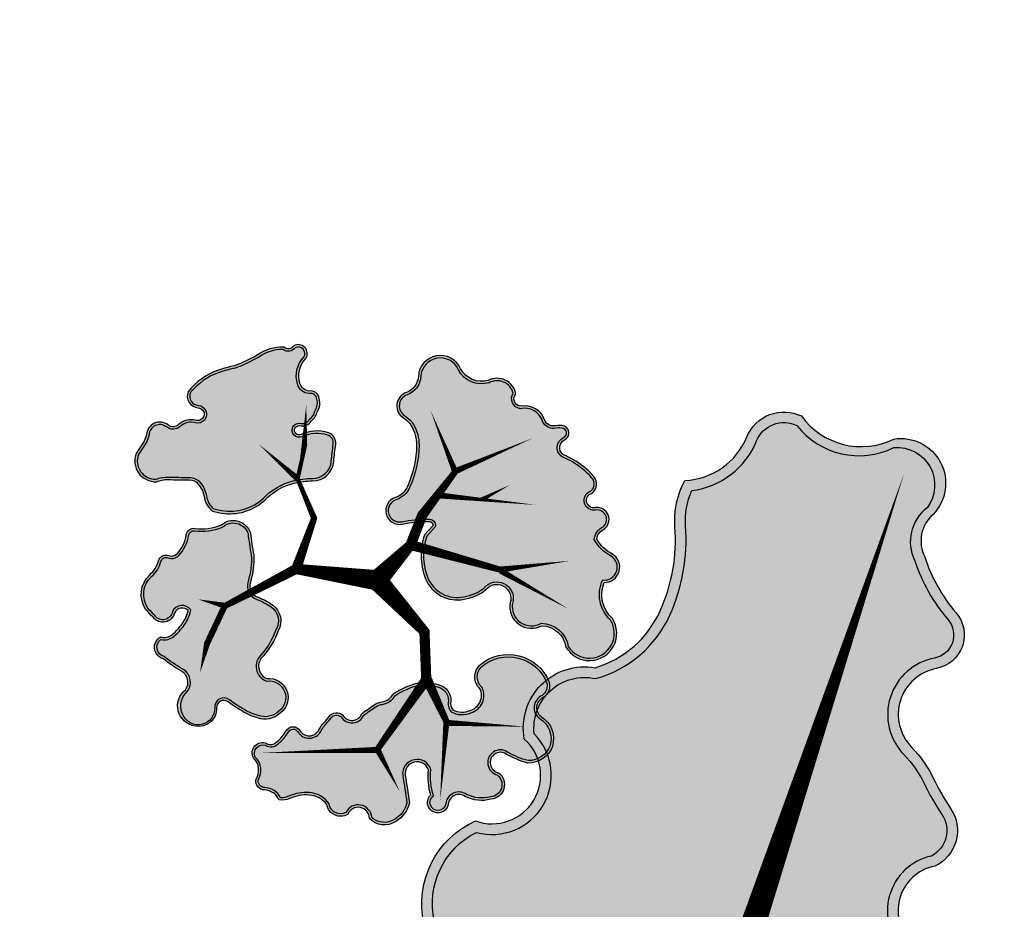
# Model space of a CAD drawing. Header units: metres. Extents: x 0 to 60282398, y -11592309 to 5708004.
# Tile 15 of 136: x 32353314 to 32353326, y 5707892 to 5707902. Entities that reach past the tile are written whole.
import ezdxf

# ---------------------------------------------------------------- set-up
doc = ezdxf.new("R2010")
doc.units = ezdxf.units.M
doc.header["$LTSCALE"] = 0.75
doc.layers.get('0').update_dxf_attribs({"linetype": 'CONTINUOUS'})
for name, color, linetype, transparency in [('10414944$0$PF-Krone', 33, 'CONTINUOUS', 0.7), ('10414944$0$PF-Krone_SOL', 70, 'CONTINUOUS', 0.7), ('10414944$0$ST-Baum', 7, 'CONTINUOUS', 0.7)]:
    doc.layers.add(name, color=color, linetype=linetype, transparency=transparency)
doc.layers.add('10414944$0$PF-Stamm', color=7, linetype='CONTINUOUS', true_color=0x5f5144, transparency=0.7)

# ---------------------------------------------------------------- blocks, each defined once
blk = doc.blocks.new('10414944$0$PF-BAUM_12')
at = {"layer": '10414944$0$PF-Krone_SOL', "transparency": 33554457}
h = blk.add_hatch(color=256, dxfattribs=at)
h.dxf.hatch_style = 1
h.set_gradient(color1=(88, 186, 72), color2=(175, 217, 170), tint=1, name='INVSPHERICAL')
edge = h.paths.add_edge_path()
edge.add_arc((-1.2758, 1.3994), 0.541, 250.247, 303.4279)
edge.add_arc((-0.5984, 0.4188), 0.6511, 94.3691, 125.6409, ccw=False)
edge.add_arc((-0.5871, 0.2707), 0.7996, 79.906, 94.3691, ccw=False)
edge.add_arc((-0.4074, 1.2805), 0.2261, 259.906, 345.0368)
edge.add_arc((3.3556, 0.2748), 3.669, 162.1844, 165.0368, ccw=False)
edge.add_arc((-0.2456, 1.4321), 0.1137, 342.1844, 421.4181)
edge.add_arc((-0.3772, 1.1907), 0.3886, 61.4181, 105.4179)
edge.add_arc((-0.4936, 1.6129), 0.0494, 76.8677, 285.4179, ccw=False)
edge.add_arc((-0.4342, 1.767), 0.1165, 245.5523, 317.8819)
edge.add_arc((-0.4413, 1.8543), 0.1901, 299.5067, 335.7073)
edge.add_arc((-0.3904, 1.8889), 0.1664, 317.3096, 366.5168)
edge.add_arc((-0.3153, 1.9138), 0.0904, 356.15, 452.3298)
edge.add_arc((-0.2837, 2.1143), 0.1157, 186.3955, 252.2185, ccw=False)
edge.add_arc((-0.1459, 2.1399), 0.2556, 124.2968, 188.6524, ccw=False)
edge.add_arc((-0.3624, 2.4158), 0.0972, 318.2129, 468.9396)
edge.add_arc((-0.4455, 2.5549), 0.0698, 219.6885, 317.568, ccw=False)
edge.add_arc((-0.5987, 2.0825), 0.4392, 76.9102, 116.5449)
edge.add_arc((-1.4951, 4.5572), 2.1964, 281.7611, 288.5889, ccw=False)
edge.add_arc((-1.0114, 0.8578), 1.5496, 91.3323, 98.0021)
edge.add_arc((-1.1102, 1.691), 0.7109, 99.4638, 131.7622)
edge.add_arc((-1.4773, 2.1554), 0.1252, 148.2467, 256.0758)
edge.add_arc((-1.5238, 1.968), 0.068, -114.9556, 76.0758, ccw=False)
edge.add_arc((-1.6369, 1.7248), 0.2002, 65.0444, 122.1083)
edge.add_arc((-1.7899, 1.9686), 0.0876, 221.6314, 302.1083, ccw=False)
edge.add_arc((-1.9603, 1.8172), 0.1403, 41.6314, 166.8648)
edge.add_arc((-2.3449, 1.9519), 0.2684, 321.9495, 337.4752, ccw=False)
edge.add_line((-2.1335, 1.7864), (-2.2407, 1.6721))
edge.add_arc((-2.0502, 1.5575), 0.2224, 148.9568, 261.833)
edge.add_arc((-2.0149, 1.0239), 0.3205, 78.7718, 102.0334, ccw=False)
edge.add_arc((0.8412, 15.4111), 14.3475, 258.77175, 259.65948)
edge.add_arc((-1.7568, 1.1728), 0.1259, 30.356, 79.6595, ccw=False)
edge.add_arc((-1.8871, 1.0965), 0.2769, -0.4934, 30.356, ccw=False)
edge.add_arc((-1.3602, 1.092), 0.25, 179.5066, 221.3188)
edge.add_line((-1.548, 0.9269), (-1.4587, 0.8902))
edge = h.paths.add_edge_path()
edge.add_arc((-2.0595, -1.0849), 0.2169, 117.743, 251.4279, ccw=False)
edge.add_arc((-2.2535, -0.7961), 0.1343, 313.8671, 413.8729)
edge.add_arc((-1.1381, 0.5382), 1.6051, 221.524, 229.789, ccw=False)
edge.add_arc((-2.2843, -0.4137), 0.1251, 108.798, 243.7029, ccw=False)
edge.add_arc((-2.2657, -0.171), 0.1376, 244.6115, 299.8242)
edge.add_arc((-2.4922, 0.2242), 0.593, 299.8242, 314.8752)
edge.add_arc((-2.3634, 0.0948), 0.4104, 314.8752, 336.5607)
edge.add_arc((-2.0604, -0.1191), 0.0893, 34.547, 142.2333)
edge.add_arc((-2.2509, -0.0174), 0.1288, 205.94, 338.605, ccw=False)
edge.add_arc((-1.1082, 0.8264), 1.5473, 211.5442, 215.5748, ccw=False)
edge.add_arc((-2.1647, 0.1359), 0.2879, 123.2934, 204.4063, ccw=False)
edge.add_arc((-2.4675, 0.6266), 0.289, 300.0552, 335.4001)
edge.add_arc((-2.1302, 0.4722), 0.0819, 58.4002, 155.4001, ccw=False)
edge.add_arc((-2.0455, 0.6099), 0.0798, 238.4002, 306.4204)
edge.add_arc((-2.2163, 0.8415), 0.3675, 306.4204, 341.4929)
edge.add_arc((-1.7884, 0.6982), 0.0838, 72.4288, 161.4929, ccw=False)
edge.add_arc((-1.597, 1.3024), 0.5499, 252.4288, 281.6379)
edge.add_arc((-1.3833, 0.6006), 0.1928, 8.2479, 122.231, ccw=False)
edge.add_arc((1.4313, 0.4424), 2.6303, 175.9465, 181.0704)
edge.add_arc((-2.004, 0.487), 0.8109, 332.6061, 353.3579, ccw=False)
edge.add_arc((-1.1696, 0.0546), 0.1289, 152.6061, 239.8128)
edge.add_arc((-1.5709, -0.6354), 0.6693, 44.4632, 59.8128, ccw=False)
edge.add_arc((-1.2417, -0.3122), 0.208, -40.1663, 44.4632, ccw=False)
edge.add_arc((-1.7965, -0.0425), 0.8201, 308.5293, 330.4961, ccw=False)
edge.add_arc((-1.2134, -0.8063), 0.142, 120.5815, 237.174)
edge.add_arc((-1.3033, -1.1297), 0.2045, -64.491, 86.396, ccw=False)
edge.add_arc((-1.343, -1.1115), 0.2397, 240.4754, 302.2336, ccw=False)
edge.add_arc((-1.2125, -0.7918), 0.5839, 226.3665, 244.7952, ccw=False)
edge.add_arc((-0.7205, -0.1508), 1.3901, 222.9429, 229.9249, ccw=False)
edge.add_arc((-1.7937, -1.1495), 0.076, 42.9191, 173.4992)
edge.add_arc((-2.058, -1.1133), 0.1908, 248.2896, 351.6714, ccw=False)
edge = h.paths.add_edge_path()
edge.add_arc((1.2059, -0.0381), 0.6649, 150.7734, 194.5558)
edge.add_arc((0.911, -0.0942), 0.3659, 197.6599, 276.7526)
edge.add_arc((0.9525, -0.0442), 0.4134, 270.2152, 305.5241)
edge.add_arc((1.2637, -0.512), 0.1494, -27.7225, 118.3909, ccw=False)
edge.add_arc((1.6106, -0.6627), 0.2295, 159.2735, 288.7974)
edge.add_arc((1.6267, -1.1446), 0.2709, -1.083, 77.6692, ccw=False)
edge.add_arc((2.1687, -1.0477), 0.2897, 200.6132, 382.9337)
edge.add_arc((2.7072, -0.7257), 0.3429, 147.8227, 217.591, ccw=False)
edge.add_arc((2.4468, -0.3829), 0.1629, 259.448, 409.1515)
edge.add_arc((2.7989, 0.0617), 0.4045, 199.7173, 232.6211, ccw=False)
edge.add_arc((2.5485, -0.1163), 0.1368, 103.2593, 162.2981, ccw=False)
edge.add_arc((2.4584, 0.1299), 0.1274, 297.4752, 447.5021)
edge.add_arc((2.4597, 0.3353), 0.0783, 98.8157, 273.1184, ccw=False)
edge.add_arc((2.4, 0.5247), 0.1217, 293.027, 374.9291)
edge.add_arc((2.0245, 0.3266), 0.5439, 24.9483, 42.1183)
edge.add_arc((1.7775, 0.1571), 0.8417, 39.3994, 55.75)
edge.add_arc((2.2887, 0.9354), 0.0906, 104.7131, 245.5829, ccw=False)
edge.add_arc((2.2455, 1.1001), 0.0797, 284.7131, 435.2869)
edge.add_arc((2.1786, 0.8455), 0.3429, 75.2869, 90.1544)
edge.add_arc((2.192, 1.2908), 0.1034, 200.5438, 262.034, ccw=False)
edge.add_arc((1.8708, 1.2323), 0.2255, 5.6552, 92.2855)
edge.add_arc((1.8923, 1.533), 0.0813, 129.4673, 248.0142, ccw=False)
edge.add_arc((1.6377, 1.5925), 0.2029, 0.9413, 108.0271)
edge.add_arc((1.5516, 2.0411), 0.2568, 198.8038, 275.2311, ccw=False)
edge.add_arc((1.081, 1.9053), 0.2335, 13.1092, 167.2288)
edge.add_arc((0.6671, 1.9992), 0.1909, 279.3003, 347.2288, ccw=False)
edge.add_arc((0.7224, 1.6615), 0.1513, 99.3003, 228.8092)
edge.add_arc((0.4652, 1.3676), 0.2392, 21.1744, 48.8092, ccw=False)
edge.add_arc((0.3242, 1.313), 0.3904, -10.7857, 21.1744, ccw=False)
edge.add_arc((-0.3793, 1.447), 1.1066, 325.7449, 349.2143, ccw=False)
edge.add_arc((0.3558, 0.9464), 0.2172, 278.2663, 325.7449, ccw=False)
edge.add_arc((0.408, 0.5869), 0.146, 98.2663, 271.6731)
edge.add_arc((0.4514, -0.8972), 1.3387, 79.7675, 91.6731, ccw=False)
edge.add_arc((0.6892, 0.3779), 0.0423, -16.4325, 90.0101, ccw=False)
edge.add_line((0.7298, 0.3659), (0.6257, 0.2866))
edge = h.paths.add_edge_path()
edge.add_arc((-1.5552, -2.2569), 0.1724, 12.6189, 77.7455)
edge.add_arc((-1.4977, -1.992), 0.0986, 164.1816, 257.7455, ccw=False)
edge.add_arc((-1.7215, -1.8391), 0.1803, 315.6358, 396.2247)
edge.add_arc((-1.4722, -1.6964), 0.1099, 56.0167, 199.1656, ccw=False)
edge.add_arc((-1.3562, -1.5375), 0.087, 231.1844, 306.609)
edge.add_arc((-1.4968, -1.2476), 0.4081, 298.1575, 320.4218)
edge.add_arc((-1.118, -1.5607), 0.0835, 20.6534, 140.4218, ccw=False)
edge.add_arc((-0.9321, -1.4907), 0.1152, 200.6534, 324.1572)
edge.add_arc((-0.5981, -1.7319), 0.2968, 125.8433, 144.1572, ccw=False)
edge.add_arc((-1.1307, -0.9947), 0.6126, 305.8433, 313.7683)
edge.add_arc((-0.6402, -1.5068), 0.0965, 35.283, 133.7683, ccw=False)
edge.add_arc((-0.4573, -1.4114), 0.1114, 200.8653, 329.8017)
edge.add_arc((5.9643, -14.9126), 14.8587, 114.56415, 115.19461, ccw=False)
edge.add_arc((-0.1458, -1.5341), 0.1511, 81.9994, 116.2838, ccw=False)
edge.add_arc((-0.1295, -1.2153), 0.1692, 271.6238, 322.4573)
edge.add_arc((0.4219, -2.3582), 1.1204, 101.7391, 111.8636, ccw=False)
edge.add_arc((0.2817, -1.7045), 0.4518, 61.0493, 101.1946, ccw=False)
edge.add_arc((0.4293, -1.462), 0.1686, -13.3297, 65.0541, ccw=False)
edge.add_arc((0.701, -1.5438), 0.116, 158.2537, 207.0243)
edge.add_arc((0.7267, -1.4357), 0.2061, 231.2626, 284.3776)
edge.add_arc((0.7594, -1.468), 0.1684, 276.3107, 373.1888)
edge.add_arc((1.0623, -1.3226), 0.1754, 121.9096, 217.5827, ccw=False)
edge.add_arc((1.2009, -1.5786), 0.4663, 12.4963, 119.7416, ccw=False)
edge.add_arc((1.5062, -1.4974), 0.1512, -66.2252, 7.4787, ccw=False)
edge.add_arc((1.5907, -1.7479), 0.1146, 101.8196, 224.4343)
edge.add_arc((1.3238, -2.0366), 0.2788, -26.9882, 48.417, ccw=False)
edge.add_arc((1.3365, -2.0229), 0.2743, 258.9909, 329.2486, ccw=False)
edge.add_arc((1.6618, -1.4757), 0.8996, 229.3858, 245.1764, ccw=False)
edge.add_arc((0.9994, -2.237), 0.1097, 45.6037, 249.2448)
edge.add_arc((0.8451, -2.4465), 0.1573, -95.435, 42.7788, ccw=False)
edge.add_arc((0.8007, -2.2203), 0.3839, 232.8, 274.4074, ccw=False)
edge.add_arc((0.4866, -2.6064), 0.1147, 44.402, 165.1103)
edge.add_arc((0.2716, -2.5387), 0.1109, 123.3852, 339.8557, ccw=False)
edge.add_arc((0.9022, -2.3675), 0.6961, 164.2604, 186.4803, ccw=False)
edge.add_arc((0.1064, -2.2008), 0.1278, 9.9652, 176.7192)
edge.add_arc((-48.3159, -1.4499), 48.3004, 358.76613, 359.11787, ccw=False)
edge.add_arc((-0.3152, -2.3669), 0.3137, 290.4729, 336.8998, ccw=False)
edge.add_arc((-0.2908, -2.4562), 0.2217, 213.8839, 292.6434, ccw=False)
edge.add_arc((-0.5922, -2.5593), 0.1191, 350.144, 508.4434)
edge.add_arc((-0.7458, -2.3559), 0.1504, 180.1486, 290.2791, ccw=False)
edge.add_arc((-1.1241, -2.4703), 0.2548, 26.5922, 75.6656)
edge.add_arc((-1.166, -2.6346), 0.4243, 75.6656, 104.3344)
edge.add_arc((-1.3217, -2.0253), 0.2045, 251.4046, 284.3344, ccw=False)
at = {"layer": '10414944$0$PF-Krone'}
for points in [[(-1.4587, 0.8902, 0.236302), (-0.9778, 0.9479, -0.137302), (-0.648, 1.068, -0.063191), (-0.447, 1.0579, 0.389536), (-0.189, 1.2221, -0.012446), (-0.1374, 1.3973, 0.360188), (-0.1913, 1.5319, 0.194379), (-0.4805, 1.5653, -1.286295), (-0.4824, 1.6609, 0.326511), (-0.3477, 1.6889, 0.159282), (-0.2681, 1.7761, 0.218069), (-0.2251, 1.9078, 0.446169), (-0.319, 2.0042, -0.295374), (-0.3986, 2.1015, -0.288426), (-0.29, 2.3511, 0.772377), (-0.394, 2.5078, -0.455092), (-0.4992, 2.5103, 0.174684), (-0.7949, 2.4754, -0.029801), (-1.0474, 2.4069, 0.029111), (-1.2271, 2.3923, 0.141869), (-1.5837, 2.2213, 0.508586), (-1.5074, 2.034, -1.101217), (-1.5525, 1.9063, 0.254264), (-1.7433, 1.8944, -0.366329), (-1.8554, 1.9104, 0.608209), (-2.0969, 1.8491, -0.067848), (-2.1335, 1.7864, 0), (-2.2407, 1.6721, 0.536623), (-2.0818, 1.3373, -0.101848), (-1.9525, 1.3382, 0.003873), (-1.7342, 1.2967, -0.218508), (-1.6482, 1.2364, -0.135425), (-1.6102, 1.0941, 0.184492), (-1.548, 0.9269)], [(-1.4493, 0.9145, 0.235756), (-0.9926, 0.9693, -0.137109), (-0.65, 1.0939, -0.063191), (-0.4424, 1.0835, 0.389536), (-0.2141, 1.2288, -0.012446), (-0.1622, 1.4053, 0.360188), (-0.2037, 1.5091, 0.194379), (-0.4736, 1.5402, -1.313113), (-0.4736, 1.6855, 0.345734), (-0.3643, 1.7094, 0.172714), (-0.2901, 1.7907, 0.230529), (-0.2512, 1.9073, 0.475615), (-0.3219, 1.9779, -0.304436), (-0.4244, 2.098, -0.284585), (-0.3075, 2.3706, 0.726016), (-0.3802, 2.4848, -0.402009), (-0.5128, 2.4867, 0.170881), (-0.7849, 2.4513, -0.030277), (-1.0444, 2.381, 0.029443), (-1.2231, 2.3665, 0.140272), (-1.5634, 2.2045, 0.497246), (-1.5012, 2.0592, -1.101217), (-1.5634, 1.8827, 0.254264), (-1.7295, 1.8724, -0.366329), (-1.8748, 1.8931, 0.61415), (-2.072, 1.8412, -0.070819), (-2.1138, 1.7695, 0), (-2.2198, 1.6564, 0.525075), (-2.0824, 1.3638, -0.0983), (-1.9475, 1.3638, 0.003873), (-1.7295, 1.3222, -0.218508), (-1.6257, 1.2496, -0.135425), (-1.5842, 1.0939, 0.177651), (-1.5323, 0.9486)], [(0.6257, 0.2866, 0.193395), (0.5624, -0.2052, 0.359494), (0.9541, -0.4575, 0.155295), (1.1927, -0.3806, -0.740727), (1.396, -0.5815, 0.634154), (1.6845, -0.88, -0.357816), (1.8975, -1.1497, 1.020458), (2.4355, -0.9348, -0.314188), (2.417, -0.5431, 0.765274), (2.5534, -0.2597, -0.144564), (2.4182, -0.0747, -0.263459), (2.5171, 0.0169, 0.767513), (2.4639, 0.2571, -0.951478), (2.4477, 0.4126, 0.373398), (2.5177, 0.556, 0.075059), (2.428, 0.6914, 0.071464), (2.2513, 0.8529, -0.705879), (2.2657, 1.023, 0.771312), (2.2657, 1.1771, 0.064963), (2.1777, 1.1884, -0.27493), (2.0952, 1.2545, 0.397091), (1.8618, 1.4576, -0.568927), (1.8406, 1.5958, 0.504511), (1.575, 1.7854, -0.346415), (1.3085, 1.9583, 0.796288), (0.8532, 1.957, -0.305389), (0.698, 1.8108, 0.634062), (0.6227, 1.5476, -0.121167), (0.6883, 1.454, -0.140363), (0.7077, 1.2399, -0.102764), (0.5353, 0.8241, -0.21018), (0.387, 0.7314, 0.944057), (0.4123, 0.4409, -0.051995), (0.6892, 0.4202, -0.500995), (0.7298, 0.3659)], [(0.6458, 0.2692, 0.190937), (0.5874, -0.198, 0.360145), (0.9525, -0.4315, 0.157291), (1.1788, -0.3585, -0.740752), (1.4198, -0.5921, 0.643471), (1.6826, -0.853, -0.360113), (1.9236, -1.145, 1.005174), (2.4128, -0.9479, -0.325759), (2.4055, -0.5134, 0.812791), (2.5369, -0.2798, -0.149118), (2.3909, -0.0755, -0.272395), (2.5077, 0.0413, 0.751835), (2.4639, 0.2311, -0.928423), (2.4401, 0.4377, 0.358623), (2.4931, 0.5472, 0.074197), (2.4083, 0.6744, 0.071015), (2.2383, 0.8302, -0.698214), (2.2591, 1.0482, 0.771312), (2.2591, 1.152, 0.066315), (2.1761, 1.1624, -0.286763), (2.0696, 1.2488, 0.408934), (1.8579, 1.4313, -0.545784), (1.8141, 1.6065, 0.489703), (1.5804, 1.7598, -0.350827), (1.2834, 1.9512, 0.798701), (0.8786, 1.9512, -0.305389), (0.7022, 1.7851, 0.634062), (0.6399, 1.5672, -0.121167), (0.7125, 1.4634, -0.140363), (0.7333, 1.235, -0.102764), (0.5568, 0.8095, -0.21018), (0.3908, 0.7057, 0.944057), (0.4115, 0.4669, -0.051616), (0.6918, 0.4462, -0.532673), (0.7514, 0.3497)], [(-2.1286, -1.2905, -0.65991), (-2.1605, -0.8929, 0.466338), (-2.1744, -0.6876, -0.036078), (-2.3398, -0.5259, -0.667578), (-2.3247, -0.2952, 0.245683), (-2.1973, -0.2903, 0.065767), (-2.0738, -0.1961, 0.094904), (-1.9868, -0.0685, 0.507802), (-2.131, -0.0644, -0.653541), (-2.3667, -0.0738, -0.017589), (-2.4268, 0.0169, -0.369479), (-2.3227, 0.3765, 0.155455), (-2.2047, 0.5063, -0.450466), (-2.0873, 0.542, 0.305827), (-1.9981, 0.5457, 0.154239), (-1.8678, 0.7248, -0.409437), (-1.7631, 0.7781, 0.128143), (-1.4861, 0.7637, -0.54286), (-1.1924, 0.6283, 0.022361), (-1.1986, 0.3932, -0.090795), (-1.284, 0.1139, 0.400005), (-1.2344, -0.0569, -0.067076), (-1.0933, -0.1666, -0.387019), (-1.0828, -0.4464, -0.096143), (-1.2857, -0.6841, 0.557693), (-1.2904, -0.9256, -0.773495), (-1.2152, -1.3143, -0.276189), (-1.4612, -1.3201, -0.080584), (-1.6154, -1.2144, -0.030474), (-1.7381, -1.0978, 0.640635), (-1.8692, -1.1409, -0.484398)], [(-2.2272, -1.1718, -0.377035), (-2.1418, -0.911, 0.462758), (-2.1582, -0.6671, -0.036793), (-2.3239, -0.5046, -0.650672), (-2.3251, -0.3233, 0.226885), (-2.1843, -0.3129, 0.065767), (-2.0555, -0.2145, 0.102669), (-1.9578, -0.0664, 0.560734), (-2.154, -0.0518, -0.672352), (-2.3442, -0.0605, -0.017696), (-2.4038, 0.0291, -0.366993), (-2.309, 0.3543, 0.154831), (-2.181, 0.4955, -0.450466), (-2.1009, 0.5198, 0.305827), (-1.9827, 0.5248, 0.154239), (-1.8432, 0.7165, -0.409437), (-1.7709, 0.7533, 0.13033), (-1.476, 0.7393, -0.546373), (-1.2186, 0.6272, 0.02192), (-1.2246, 0.3945, -0.090238), (-1.3071, 0.1259, 0.400005), (-1.2475, -0.0793, -0.067076), (-1.1118, -0.1848, -0.390762), (-1.1042, -0.4314, -0.096389), (-1.3005, -0.6626, 0.568263), (-1.2983, -0.9513, -0.791061), (-1.2278, -1.2915, -0.279339), (-1.4492, -1.297, -0.081396), (-1.5981, -1.195, -0.030819), (-1.7198, -1.0793, 0.674462), (-1.888, -1.14, -0.76422)], [(-1.3869, -2.2192, 0.292073), (-1.5186, -2.0883, -0.432551), (-1.5925, -1.9652, 0.366883), (-1.576, -1.7325, -0.720884), (-1.4107, -1.6053, 0.341522), (-1.3043, -1.6073, 0.097453), (-1.1823, -1.5075, -0.576003), (-1.0399, -1.5313, 0.597917), (-0.8388, -1.5581, -0.08008), (-0.772, -1.4913, 0.034593), (-0.7069, -1.4371, -0.458286), (-0.5614, -1.451, 0.630565), (-0.361, -1.4674, -0.002751), (-0.2127, -1.3986, -0.15072), (-0.1247, -1.3845, 0.225513), (0.0047, -1.3184, -0.044205), (0.194, -1.2613, -0.176981), (0.5004, -1.3091, -0.356005), (0.5933, -1.5008, 0.216074), (0.5977, -1.5965, 0.235998), (0.7779, -1.6354, 0.449828), (0.9233, -1.4296, -0.443521), (0.9696, -1.1737, -0.505384), (1.6561, -1.4777, -0.333159), (1.5672, -1.6358, 0.592663), (1.5088, -1.8281, -0.341427), (1.5722, -2.1632, -0.316536), (1.2841, -2.2922, -0.069009), (1.0762, -2.1586, 1.23095), (0.9605, -2.3396, -0.688656), (0.8302, -2.6031, -0.183568), (0.5686, -2.5261, 0.581478), (0.3758, -2.5769, -1.382341), (0.2106, -2.4461, -0.097258), (0.2322, -2.1787, 0.890608), (-0.0212, -2.1935, -0.001535), (-0.0267, -2.4899, -0.205393), (-0.2055, -2.6607, -0.357852), (-0.4749, -2.5797, 0.826532), (-0.6937, -2.497, -0.521291), (-0.8962, -2.3563, 0.217457), (-1.061, -2.2235, 0.125748), (-1.2711, -2.2235, -0.14468)], [(-1.3656, -2.1984, 0.270797), (-1.5131, -2.0629, -0.432551), (-1.5675, -1.9722, 0.354737), (-1.5553, -1.7285, -0.649808), (-1.424, -1.6226, 0.359616), (-1.292, -1.6303, 0.097453), (-1.1623, -1.5241, -0.576003), (-1.0642, -1.5405, 0.597917), (-0.8177, -1.5733, -0.08008), (-0.7567, -1.5124, 0.034593), (-0.6889, -1.4559, -0.446057), (-0.5843, -1.4638, 0.599943), (-0.343, -1.4877, -0.002629), (-0.2015, -1.4221, -0.15559), (-0.1264, -1.4105, 0.218765), (0.0207, -1.3401, -0.04262), (0.1991, -1.2868, -0.177473), (0.4886, -1.3323, -0.354321), (0.5684, -1.4932, 0.222706), (0.5772, -1.6133, 0.240128), (0.7826, -1.661, 0.456345), (0.9471, -1.4178, -0.452999), (0.9829, -1.1961, -0.504186), (1.6305, -1.4822, -0.325283), (1.5589, -1.611, 0.587825), (1.491, -1.847, -0.341406), (1.5495, -2.1506, -0.312164), (1.2921, -2.2672, -0.067854), (1.0938, -2.1394, 1.19624), (0.9451, -2.3614, -0.679338), (0.8305, -2.577, -0.183947), (0.5857, -2.5065, 0.573485), (0.351, -2.5689, -1.514783), (0.2386, -2.4604, -0.105945), (0.2588, -2.1803, 0.910696), (-0.0472, -2.1926, -0.001511), (-0.0526, -2.4842, -0.20139), (-0.2151, -2.6365, -0.344816), (-0.4477, -2.573, 0.767089), (-0.7104, -2.4752, -0.515063), (-0.8701, -2.3505, 0.223578), (-1.0546, -2.1983, 0.125748), (-1.2775, -2.1983, -0.125245)]]:
    blk.add_lwpolyline(points, format="xyb", close=True, dxfattribs=at)
at = {"layer": '10414944$0$PF-Stamm'}
for points in [[(0.0456, -0.1011, 0.2167, 0.1084, 0), (-0.7801, 0.1666, 0.1084, 0.065, 0), (-0.4991, 0.6653, 0.065, 0.0433, 0), (-0.5991, 1.1076, 0.0433, 0.0433, 0), (-0.4753, 1.4051, 0.065, 1.976742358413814e-14, 0), (-0.3709, 1.869, 0, 0, 0)], [(0.0456, -0.1011, 0.2167, 0.1084, 0), (0.458, 0.2037, 0.1084, 0.1084, 0), (0.6352, 0.4942, 0.1084, 0.065, 0), (1.0621, 0.8906, 0.065, 0, 0), (0.9169, 1.5817, 0, 0, 0)], [(-0.5991, 1.1076, 0.065, 0, 0), (-0.9411, 1.541, 0, 0, 0)], [(1.0734, 0.8981, 0.065, 0, 0), (1.9382, 1.1002, 0, 0, 0)], [(0.8405, 0.6849, 0.0657, 0.065, 0), (0.8408, 0.6755, 0.065, 0, 0), (1.8499, 0.3936, 0, 0, 0)], [(1.2915, 0.5526, 0.0455, 1.248468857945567e-14, 0), (1.6095, 0.6515, 0, 0, 0)], [(0.4766, 0.1999, 0.1084, 0.065, 0), (1.3496, -0.2158, 0.065, 0, 0), (2.1032, -0.2533, 0, 0, 0)], [(-0.7801, 0.1666, 0.1084, 0.065, 0), (-1.5906, -0.088, 0.065, 0, 0), (-1.8608, 0.029, 0, 0, 0)], [(0.0456, -0.1011, 0.2167, 0.1084, 0), (0.4458, -0.7261, 0.1084, 0.1084, 0), (0.3792, -1.2094, 0.1084, 0.065, 0), (0.5139, -1.7227, 0.065, 2.236840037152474e-14, 0), (1.3267, -1.9065, 0, 0, 0)], [(-1.5855, -0.0745, 0.065, 0.065, 0), (-1.8491, -0.4467, 0.065, 0, 0), (-1.9786, -0.7431, 0, 0, 0)], [(1.3551, -0.2293, 0.065, 0, 0), (1.9846, -0.7587, 0, 0, 0), (1.9985, -0.7574, 0, 0, 0)], [(0.3792, -1.2284, 0.1084, 0.065, 0), (-0.2688, -1.8764, 0.065, 0, 0), (-1.4983, -1.6926, 0, 0, 0)], [(0.5086, -1.7124, 0.065, 0, 0), (0.297, -2.5257, 0, 0, 0)], [(-0.2593, -1.8859, 0.065, 0, 0), (-0.1056, -2.3597, 0, 0, 0), (-0.2688, -2.6512, 0, 0, 0)]]:
    blk.add_lwpolyline(points, format="xyseb", dxfattribs=at)
blk = doc.blocks.new('10414944')
at = {"layer": '10414944$0$ST-Baum'}
for p, xscale, yscale, zscale, rotation in [((32353331.271, 5707888.435), 4.769318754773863, 4.769318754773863, 1.987216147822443, 260), ((32353318.327, 5707895.72), 1.101337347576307, 1.101337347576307, 0.4588905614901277, 10), ((32353317.045, 5707887.774), 1.304551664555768, 1.304551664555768, 0.5435631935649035, 300.0000000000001)]:
    blk.add_blockref('10414944$0$PF-BAUM_12', p, dxfattribs=dict(at, xscale=xscale, yscale=yscale, zscale=zscale, rotation=rotation))

msp = doc.modelspace()

# ---------------------------------------------------------------- block references
msp.add_blockref('10414944', (0, 0))

doc.saveas('drawing.dxf')
